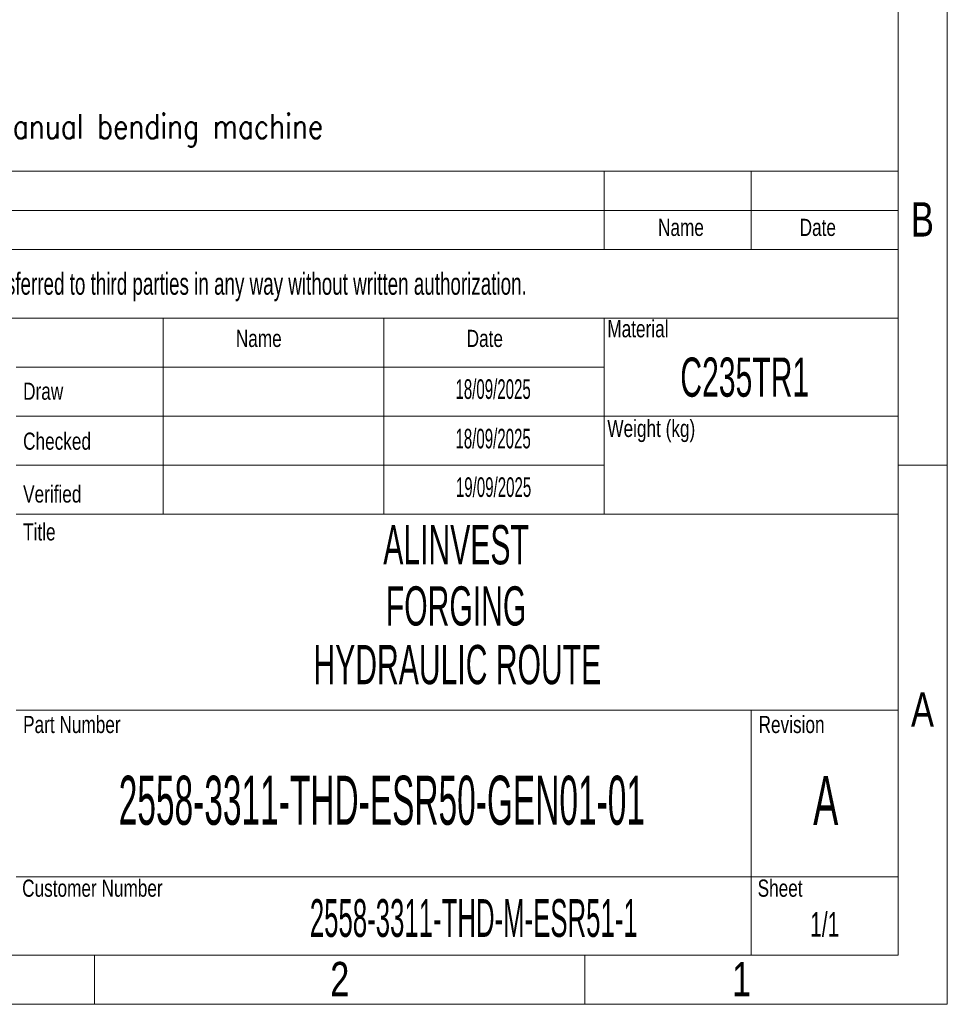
# Model space of a CAD drawing. Header units: millimetres. Extents: x 0 to 70526, y -39110 to 424.
# Tile 27 of 29: x 66755 to 70526, y -39110 to -35107. Entities that reach past the tile are written whole.
import ezdxf

# ---------------------------------------------------------------- set-up
doc = ezdxf.new("R2010")
doc.units = ezdxf.units.MM
doc.header["$LTSCALE"] = 0.25
doc.layers.add('SLD-0', color=179, linetype='Continuous')
doc.styles.add('AdskIsoMetric', font='romans.shx', dxfattribs={"width": 0.8, "height": 2.5})
doc.styles.add('SLDTEXTSTYLE0', font='TXT', dxfattribs={"width": 0.510549})
doc.styles.add('SLDTEXTSTYLE1', font='TXT', dxfattribs={"width": 0.574367})
doc.styles.add('SLDTEXTSTYLE2', font='TXT', dxfattribs={"width": 0.638186})
doc.styles.add('SLDTEXTSTYLE3', font='TXT', dxfattribs={"width": 0.75})

# ---------------------------------------------------------------- blocks, each defined once
blk = doc.blocks.new('cajetin')
at = {"color": 7, "linetype": 'Continuous', "lineweight": 18}
for p, q in [((861, 615), (861, 0)), ((853.5, 607.5), (853.5, 7.5)), ((853.5, 82.5), (861, 82.5)), ((853.5, 7.5), (7.5, 7.5)), ((730.5, 7.5), (730.5, 0)), ((805.5, 7.5), (805.5, 0)), ((861, 0), (0, 0))]:
    blk.add_line(p, q, dxfattribs=at)
at = {"color": 7, "linetype": 'Continuous', "lineweight": 0, "char_height": 5.25, "attachment_point": 2, "style": 'SLDTEXTSTYLE3'}
for s, insert in [('B', (857.19, 122.74)), ('A', (857.2, 47.74)), ('2', (768.01, 6.49)), ('1', (829.51, 6.49))]:
    blk.add_mtext(s, dxfattribs=dict(at, insert=insert))
blk = doc.blocks.new('A$C861fd815')
at = {"color": 7, "linetype": 'Continuous', "lineweight": 18}
for p, q in [((63155.4, -35722.8), (70327.2, -35722.8)), ((69131.9, -35722.8), (69131.9, -36041.6)), ((69729.6, -35722.8), (69729.6, -36041.6)), ((70327.2, -35722.8), (70327.2, -38910.3)), ((63155.4, -35882.2), (70327.2, -35882.2)), ((63155.4, -36041.6), (70327.2, -36041.6)), ((63155.4, -36320.5), (70327.2, -36320.5)), ((67339, -36320.5), (67339, -37117.4)), ((68235.5, -36320.5), (68235.5, -37117.4)), ((69131.9, -36320.5), (69131.9, -36519.7)), ((69131.9, -36519.7), (66741.3, -36519.7)), ((69131.9, -36519.7), (69131.9, -36718.9)), ((69131.9, -36718.9), (66741.3, -36718.9)), ((69131.9, -36718.9), (69131.9, -36918.2)), ((69131.9, -36718.9), (70327.2, -36718.9)), ((69131.9, -36918.2), (66741.3, -36918.2)), ((69131.9, -36918.2), (69131.9, -37117.4)), ((66741.3, -37117.4), (67339, -37117.4)), ((67339, -37117.4), (68235.5, -37117.4)), ((68235.5, -37117.4), (69131.9, -37117.4)), ((69131.9, -37117.4), (70327.2, -37117.4)), ((66741.3, -37914.3), (70327.2, -37914.3)), ((69729.6, -37914.3), (69729.6, -38910.3)), ((66741.3, -38591.6), (70327.2, -38591.6)), ((63155.4, -38910.3), (70327.2, -38910.3))]:
    blk.add_line(p, q, dxfattribs=at)
at = {"xscale": 26.5625, "yscale": 26.5625, "zscale": 26.5625}
blk.add_blockref('cajetin', (47656.2, -39109.6), dxfattribs=at)
at = {"insert": (63292, -35490.7), "char_height": 100, "attachment_point": 1, "style": 'AdskIsoMetric'}
blk.add_mtext_dynamic_manual_height_columns('**The elbows will be manufactured from bent pipes using a manual bending machine', width=159240.946, gutter_width=500, heights=[0], dxfattribs=at)
at = {"color": 7, "linetype": 'Continuous', "lineweight": 0}
for s, insert, char_height, attachment_point, style in [('Name', (69443.6, -35916.6), 69.73, 2, 'SLDTEXTSTYLE3'), ('Date', (70000, -35916.6), 69.73, 2, 'SLDTEXTSTYLE3'), ('Material', (69144.3, -36328.6), 69.73, 1, 'SLDTEXTSTYLE3'), ('Name', (67634, -36367.9), 69.73, 1, 'SLDTEXTSTYLE3'), ('Date', (68572.4, -36367.9), 69.73, 1, 'SLDTEXTSTYLE3'), ('Draw', (66769.2, -36582.5), 69.73, 1, 'SLDTEXTSTYLE3'), ('Weight (kg)', (69144.3, -36733.9), 69.727, 1, 'SLDTEXTSTYLE3'), ('Checked', (66769.2, -36785.6), 69.73, 1, 'SLDTEXTSTYLE3'), ('Verified', (66769.2, -37000.4), 69.73, 1, 'SLDTEXTSTYLE3'), ('Title', (66769.2, -37154.3), 69.73, 1, 'SLDTEXTSTYLE3'), ('ALINVEST', (68529.4, -37161.9), 159.38, 2, 'SLDTEXTSTYLE1'), ('FORGING', (68529.4, -37410.6), 159.38, 2, 'SLDTEXTSTYLE1'), ('Part Number', (66769.2, -37937.2), 69.727, 1, 'SLDTEXTSTYLE3'), ('Revision', (69759.2, -37937.2), 69.73, 1, 'SLDTEXTSTYLE3'), ('2558-3311-THD-ESR50-GEN01-01', (68227.7, -38180.5), 199.219, 2, 'SLDTEXTSTYLE0'), ('Customer Number', (66765.3, -38602.6), 69.727, 1, 'SLDTEXTSTYLE3'), ('Sheet', (69755.4, -38602.6), 69.73, 1, 'SLDTEXTSTYLE3'), ('{\\W0.510549;2558-3311-THD-M-ESR51-1}', (68601.3, -38682.1), 153.398, 2, 'SLDTEXTSTYLE0')]:
    blk.add_mtext(s, dxfattribs=dict(at, insert=insert, char_height=char_height, attachment_point=attachment_point, style=style))
at = {"layer": 'SLD-0', "color": 7, "attachment_point": 2}
for s, insert, char_height, style in [('This drawing is property of INSERTEC. Must not be copier or transferred to third parties in any way without written authorization.', (66648.3, -36135.6), 89.6484, 'SLDTEXTSTYLE2'), ('C235TR1', (69703, -36480.4), 159.38, 'SLDTEXTSTYLE1'), ('18/09/2025', (68680, -36569.1), 79.69, 'SLDTEXTSTYLE1'), ('18/09/2025', (68680, -36770.1), 79.69, 'SLDTEXTSTYLE1'), ('19/09/2025', (68681.8, -36967.5), 79.69, 'SLDTEXTSTYLE1'), ('HYDRAULIC ROUTE', (68534.5, -37648.9), 159.375, 'SLDTEXTSTYLE1'), ('A', (70032.2, -38181), 199.2, 'SLDTEXTSTYLE1'), ('1/1', (70028.2, -38735), 99.61, 'SLDTEXTSTYLE2')]:
    blk.add_mtext(s, dxfattribs=dict(at, insert=insert, char_height=char_height, style=style))

msp = doc.modelspace()

# ---------------------------------------------------------------- block references
msp.add_blockref('A$C861fd815', (0, 0))

doc.saveas('drawing.dxf')
